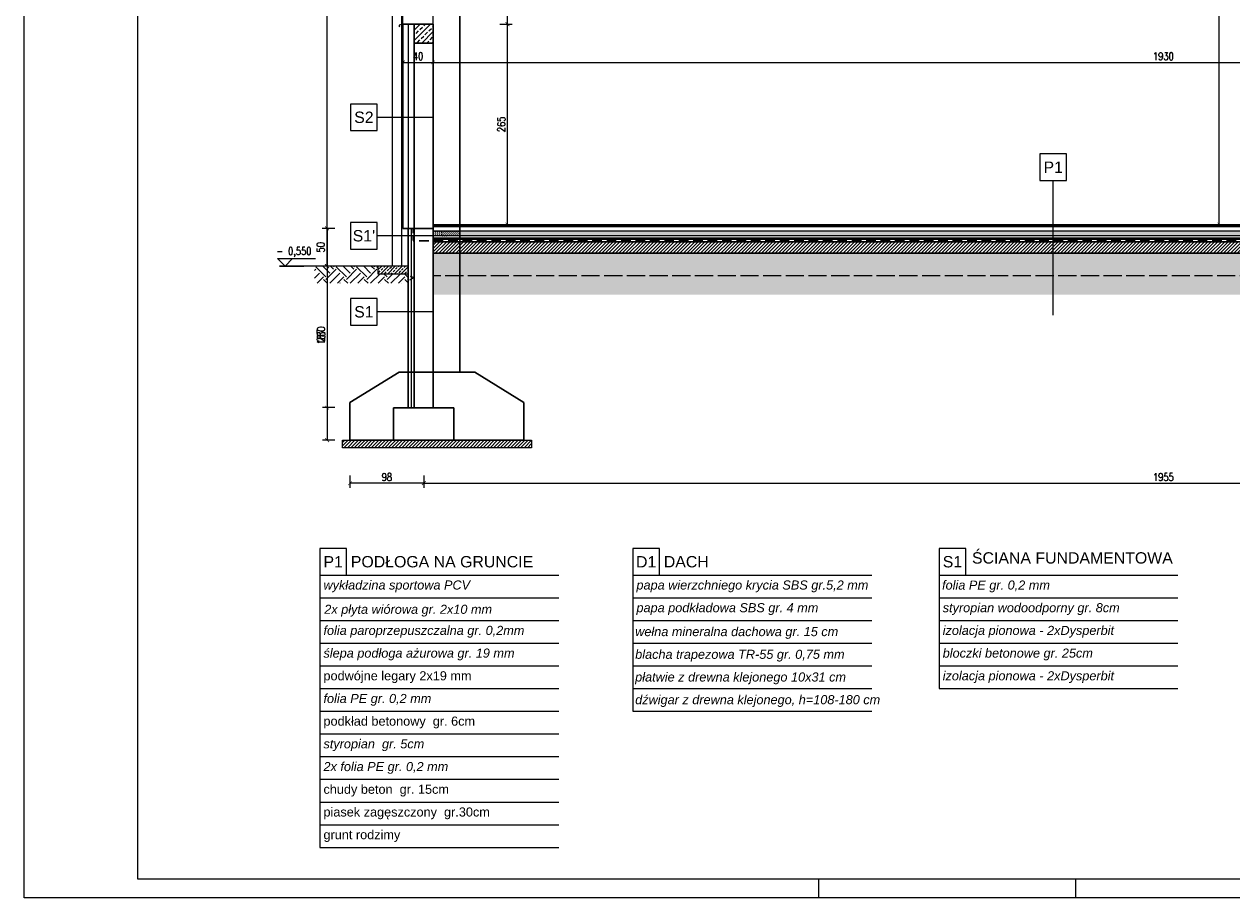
# Model space of a CAD drawing. Header units: millimetres. Extents: x 64838 to 107664, y -36848 to 0.
# Tile 33 of 109: x 72843 to 74439, y -35978 to -34823. Entities that reach past the tile are written whole.
import ezdxf
from ezdxf.enums import TextEntityAlignment as Align

# ---------------------------------------------------------------- set-up
doc = ezdxf.new("R2010")
doc.units = ezdxf.units.MM
for name, pattern in [('ACAD_ISO02W100', [15, 12, -3]), ('DASHED', [19.05, 12.7, -6.35]), ('DASHED2', [9.525, 6.35, -3.175])]:
    doc.linetypes.add(name, pattern=pattern)
doc.layers.get('Defpoints').update_dxf_attribs({"color": 30})
for name, color, linetype, lineweight in [('0.05', 74, 'Continuous', 5), ('izol term', 30, 'BATTING', 0), ('J wymiary', 1, 'Continuous', 9), ('kreskowanie', 250, 'Continuous', 9), ('OPIS', 7, 'Continuous', 5), ('sciany', 252, 'Continuous', 30), ('stolarka_okna', 144, 'Continuous', 0)]:
    doc.layers.add(name, color=color, linetype=linetype, lineweight=lineweight)
for name, color, linetype in [('A_Ściany', 7, 'Continuous'), ('e-cad_cienkie', 1, 'Continuous'), ('e-cad_opisy', 7, 'Continuous')]:
    doc.layers.add(name, color=color, linetype=linetype)
doc.layers.add('HATCH', color=7, linetype='Continuous', lineweight=5, true_color=0x6e6e6e)
doc.styles.add('e-cad_1', font='simplex.shx', dxfattribs={"width": 0.8})
doc.styles.get("Standard").update_dxf_attribs({"font": 'arial.ttf'})
doc.linetypes.add('BATTING', pattern='A,0.00254,-2.54,[134,ltypeshp.shx,S=2.54,R=0,X=-2.54,Y=0],-5.08,[134,ltypeshp.shx,S=2.54,R=180,X=2.54,Y=0],-2.54', length=10.16254)
doc.dimstyles.new('e-cad_1_50_[cm]', dxfattribs={"dimscale": 5, "dimtxt": 2, "dimasz": 1, "dimexe": 1.25, "dimexo": 0.625, "dimtad": 1, "dimdec": 0, "dimrnd": 0.1, "dimzin": 1, "dimtxsty": 'e-cad_1', "dimblk": 'ARCHTICK', "dimcen": 2.5, "dimclrd": 7, "dimclre": 7, "dimclrt": 7, "dimadec": 0, "dimazin": 0, "dimtfac": 1, "dimtmove": 1, "dimatfit": 3, "dimldrblk": 'OBLIQUE', "dimfxl": 2, "dimfxlon": 1, "dimarcsym": 0})
pattern_1 = [(45, (-9017.7256, -30430.6904), (0, 2.694076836), [1.905, -1.905])]
pattern_2 = [(45, (-9017.7256, -30430.6904), (-2.24506403, 2.24506403), [])]
pattern_3 = [(217.5, (-9017.7256, -30430.6904), (0.2400047, -7.34119856), [0, -5.7912, 0, -6.477, 0, -6.19125]), (187.5, (-9017.726, -30430.69), (-6.7428492, -10.7523765), [0, -3.1242, 0, -5.2197, 0, -2.00025]), (147.5, (-9013.0393, -30430.6904), (-11.86488555, -0.02155777), [0, -1.905, 0, -6.858, 0, -8.9535]), (137.5, (-9013.039, -30430.69), (-11.4533468, -3.3439398), [0, -0.9525, 0, -4.4958, 0, -5.1435])]

# ---------------------------------------------------------------- blocks, each defined once
blk = doc.blocks.new('A2_poziom')
at = {"ltscale": 0.8}
for p, q in [((210, 0), (210, 5)), ((278, 0), (278, 5))]:
    blk.add_line(p, q, dxfattribs=at)
for points in [[(0, 0), (0, 297), (25, 297), (25, 420), (594, 420), (594, 0)], [(30, 5), (589, 5), (589, 415), (30, 415)]]:
    blk.add_lwpolyline(points, close=True)
blk = doc.blocks.new('_ArchTick')
at = {"color": 0, "linetype": 'ByBlock', "const_width": 0.15}
blk.add_lwpolyline([(-0.5, -0.5), (0.5, 0.5)], dxfattribs=at)
blk = doc.blocks.new('*D521')
at = {"layer": 'Defpoints', "color": 0, "ltscale": 2}
for p in [(73371.6, -35329.2), (75326.5, -35329.8), (75326.5, -35429.7)]:
    blk.add_point(p, dxfattribs=at)
at = {"layer": 'J wymiary', "color": 7, "lineweight": -2, "ltscale": 2}
for p, q in [((73371.6, -35419.7), (73371.6, -35435.9)), ((73371.6, -35429.7), (75326.5, -35429.7)), ((75326.5, -35419.7), (75326.5, -35435.9))]:
    blk.add_line(p, q, dxfattribs=at)
at = {"layer": 'J wymiary', "color": 7, "lineweight": -2, "ltscale": 2, "xscale": 5, "yscale": 5, "zscale": 5, "rotation": 180}
blk.add_blockref('_ArchTick', (73371.6, -35429.7), dxfattribs=at)
at = {"layer": 'J wymiary', "color": 7, "lineweight": -2, "ltscale": 2, "xscale": 5, "yscale": 5, "zscale": 5}
blk.add_blockref('_ArchTick', (75326.5, -35429.7), dxfattribs=at)
at = {"layer": 'J wymiary', "color": 7, "ltscale": 2, "insert": (74349, -35421.6), "char_height": 10, "attachment_point": 5, "style": 'e-cad_1'}
blk.add_mtext('1955', dxfattribs=at)
blk = doc.blocks.new('_Oblique')
at = {"layer": 'kreskowanie', "color": 0, "lineweight": -2}
blk.add_line((-0.5, -0.5), (0.5, 0.5), dxfattribs=at)
blk = doc.blocks.new('*D523')
at = {"layer": 'Defpoints', "color": 0, "ltscale": 2}
for p in [(73274, -35329.8), (73371.5, -35329.8), (73274, -35429.7)]:
    blk.add_point(p, dxfattribs=at)
at = {"layer": 'J wymiary', "color": 7, "lineweight": -2, "ltscale": 2}
for p, q in [((73274, -35419.7), (73274, -35435.9)), ((73371.5, -35429.7), (73274, -35429.7)), ((73371.5, -35419.7), (73371.5, -35435.9))]:
    blk.add_line(p, q, dxfattribs=at)
at = {"layer": 'J wymiary', "color": 7, "lineweight": -2, "ltscale": 2, "xscale": 5, "yscale": 5, "zscale": 5, "rotation": 180}
blk.add_blockref('_ArchTick', (73274, -35429.7), dxfattribs=at)
at = {"layer": 'J wymiary', "color": 7, "lineweight": -2, "ltscale": 2, "xscale": 5, "yscale": 5, "zscale": 5}
blk.add_blockref('_ArchTick', (73371.5, -35429.7), dxfattribs=at)
at = {"layer": 'J wymiary', "color": 7, "ltscale": 2, "insert": (73322.8, -35421.6), "char_height": 10, "attachment_point": 5, "style": 'e-cad_1'}
blk.add_mtext('98', dxfattribs=at)
blk = doc.blocks.new('*D527')
at = {"layer": 'Defpoints', "color": 0, "ltscale": 2}
for p in [(74313.8, -34336.8), (74422.9, -34336.8), (74313.8, -35087.8)]:
    blk.add_point(p, dxfattribs=at)
at = {"layer": 'J wymiary', "color": 7, "lineweight": -2, "ltscale": 2}
for p, q in [((74412.9, -34336.8), (74429.1, -34336.8)), ((74422.9, -35087.8), (74422.9, -34336.8)), ((74412.9, -35087.8), (74429.1, -35087.8))]:
    blk.add_line(p, q, dxfattribs=at)
at = {"layer": 'J wymiary', "color": 7, "lineweight": -2, "ltscale": 2, "xscale": 5, "yscale": 5, "zscale": 5}
for p, rotation in [((74422.9, -34336.8), 90), ((74422.9, -35087.8), 270)]:
    blk.add_blockref('_ArchTick', p, dxfattribs=dict(at, rotation=rotation))
at = {"layer": 'J wymiary', "color": 7, "ltscale": 2, "insert": (74414.8, -34712.3), "char_height": 10, "attachment_point": 5, "rotation": 90, "style": 'e-cad_1'}
blk.add_mtext('751', dxfattribs=at)
blk = doc.blocks.new('*D533')
at = {"layer": 'Defpoints', "color": 0, "ltscale": 2}
for p in [(73384, -34822.8), (73482.2, -34822.8), (73419, -35087.8)]:
    blk.add_point(p, dxfattribs=at)
at = {"layer": 'J wymiary', "color": 7, "lineweight": -2, "ltscale": 2}
for p, q in [((73472.2, -34822.8), (73488.5, -34822.8)), ((73482.2, -35087.8), (73482.2, -34822.8)), ((73472.2, -35087.8), (73488.5, -35087.8))]:
    blk.add_line(p, q, dxfattribs=at)
at = {"layer": 'J wymiary', "color": 7, "lineweight": -2, "ltscale": 2, "xscale": 5, "yscale": 5, "zscale": 5}
for p, rotation in [((73482.2, -34822.8), 90), ((73482.2, -35087.8), 270)]:
    blk.add_blockref('_ArchTick', p, dxfattribs=dict(at, rotation=rotation))
at = {"layer": 'J wymiary', "color": 7, "ltscale": 2, "insert": (73474.1, -34955.3), "char_height": 10, "attachment_point": 5, "rotation": 90, "style": 'e-cad_1'}
blk.add_mtext('265', dxfattribs=at)
blk = doc.blocks.new('*D534')
at = {"layer": 'Defpoints', "color": 0, "ltscale": 2}
for p in [(73375.7, -34472.8), (73482.2, -34472.8), (73384, -34822.8)]:
    blk.add_point(p, dxfattribs=at)
at = {"layer": 'J wymiary', "color": 7, "lineweight": -2, "ltscale": 2}
for p, q in [((73472.2, -34472.8), (73488.5, -34472.8)), ((73482.2, -34822.8), (73482.2, -34472.8)), ((73472.2, -34822.8), (73488.5, -34822.8))]:
    blk.add_line(p, q, dxfattribs=at)
at = {"layer": 'J wymiary', "color": 7, "lineweight": -2, "ltscale": 2, "xscale": 5, "yscale": 5, "zscale": 5}
for p, rotation in [((73482.2, -34472.8), 90), ((73482.2, -34822.8), 270)]:
    blk.add_blockref('_ArchTick', p, dxfattribs=dict(at, rotation=rotation))
at = {"layer": 'J wymiary', "color": 7, "ltscale": 2, "insert": (73474.1, -34647.8), "char_height": 10, "attachment_point": 5, "rotation": 90, "style": 'e-cad_1'}
blk.add_mtext('350', dxfattribs=at)
blk = doc.blocks.new('*D538')
at = {"layer": 'Defpoints', "color": 0, "ltscale": 2}
for p in [(73344, -35092.8), (73243.4, -35142.8), (73341.6, -35142.8)]:
    blk.add_point(p, dxfattribs=at)
at = {"layer": 'J wymiary', "color": 7, "lineweight": -2, "ltscale": 2}
for p, q in [((73253.4, -35092.8), (73237.2, -35092.8)), ((73243.4, -35092.8), (73243.4, -35142.8)), ((73253.4, -35142.8), (73237.2, -35142.8))]:
    blk.add_line(p, q, dxfattribs=at)
at = {"layer": 'J wymiary', "color": 7, "lineweight": -2, "ltscale": 2, "xscale": 5, "yscale": 5, "zscale": 5}
for p, rotation in [((73243.4, -35092.8), 90), ((73243.4, -35142.8), 270)]:
    blk.add_blockref('_ArchTick', p, dxfattribs=dict(at, rotation=rotation))
at = {"layer": 'J wymiary', "color": 7, "ltscale": 2, "insert": (73235.3, -35117.8), "char_height": 10, "attachment_point": 5, "rotation": 90, "style": 'e-cad_1'}
blk.add_mtext('50', dxfattribs=at)
blk = doc.blocks.new('*D539')
at = {"layer": 'Defpoints', "color": 0, "ltscale": 2}
for p in [(73243.9, -34233.6), (73294, -34233.6), (73344, -35092.8)]:
    blk.add_point(p, dxfattribs=at)
at = {"layer": 'J wymiary', "color": 7, "lineweight": -2, "ltscale": 2}
for p, q in [((73253.9, -34233.6), (73237.7, -34233.6)), ((73243.9, -35092.8), (73243.9, -34233.6)), ((73253.9, -35092.8), (73237.7, -35092.8))]:
    blk.add_line(p, q, dxfattribs=at)
at = {"layer": 'J wymiary', "color": 7, "lineweight": -2, "ltscale": 2, "xscale": 5, "yscale": 5, "zscale": 5}
for p, rotation in [((73243.9, -34233.6), 90), ((73243.9, -35092.8), 270)]:
    blk.add_blockref('_ArchTick', p, dxfattribs=dict(at, rotation=rotation))
at = {"layer": 'J wymiary', "color": 7, "ltscale": 2, "insert": (73235.8, -34663.2), "char_height": 10, "attachment_point": 5, "rotation": 90, "style": 'e-cad_1'}
blk.add_mtext('859', dxfattribs=at)
blk = doc.blocks.new('*D544')
at = {"layer": 'Defpoints', "color": 0, "ltscale": 2}
for p in [(73344, -34888.7), (73384, -34873.4), (73384, -34888.7)]:
    blk.add_point(p, dxfattribs=at)
at = {"layer": 'J wymiary', "color": 7, "lineweight": -2, "ltscale": 2}
for p, q in [((73344, -34883.4), (73344, -34867.2)), ((73384, -34883.4), (73384, -34867.2)), ((73344, -34873.4), (73384, -34873.4))]:
    blk.add_line(p, q, dxfattribs=at)
at = {"layer": 'J wymiary', "color": 7, "lineweight": -2, "ltscale": 2, "xscale": 5, "yscale": 5, "zscale": 5, "rotation": 180}
blk.add_blockref('_ArchTick', (73344, -34873.4), dxfattribs=at)
at = {"layer": 'J wymiary', "color": 7, "lineweight": -2, "ltscale": 2, "xscale": 5, "yscale": 5, "zscale": 5}
blk.add_blockref('_ArchTick', (73384, -34873.4), dxfattribs=at)
at = {"layer": 'J wymiary', "color": 7, "ltscale": 2, "insert": (73364, -34865.3), "char_height": 10, "attachment_point": 5, "style": 'e-cad_1'}
blk.add_mtext('40', dxfattribs=at)
blk = doc.blocks.new('*D545')
at = {"layer": 'Defpoints', "color": 0, "ltscale": 2}
for p in [(73384, -34888.7), (75314, -34873.4), (75314, -34902.3)]:
    blk.add_point(p, dxfattribs=at)
at = {"layer": 'J wymiary', "color": 7, "lineweight": -2, "ltscale": 2}
for p, q in [((73384, -34883.4), (73384, -34867.2)), ((75314, -34883.4), (75314, -34867.2)), ((73384, -34873.4), (75314, -34873.4))]:
    blk.add_line(p, q, dxfattribs=at)
at = {"layer": 'J wymiary', "color": 7, "lineweight": -2, "ltscale": 2, "xscale": 5, "yscale": 5, "zscale": 5, "rotation": 180}
blk.add_blockref('_ArchTick', (73384, -34873.4), dxfattribs=at)
at = {"layer": 'J wymiary', "color": 7, "lineweight": -2, "ltscale": 2, "xscale": 5, "yscale": 5, "zscale": 5}
blk.add_blockref('_ArchTick', (75314, -34873.4), dxfattribs=at)
at = {"layer": 'J wymiary', "color": 7, "ltscale": 2, "insert": (74349, -34865.3), "char_height": 10, "attachment_point": 5, "style": 'e-cad_1'}
blk.add_mtext('1930', dxfattribs=at)
blk = doc.blocks.new('*D606')
at = {"layer": 'Defpoints', "color": 0, "ltscale": 2}
for p in [(73351, -35142.8), (73243.9, -35329.8), (73351, -35329.8)]:
    blk.add_point(p, dxfattribs=at)
at = {"layer": 'J wymiary', "color": 7, "lineweight": -2, "ltscale": 2}
for p, q in [((73253.9, -35142.8), (73237.7, -35142.8)), ((73243.9, -35142.8), (73243.9, -35329.8)), ((73253.9, -35329.8), (73237.7, -35329.8))]:
    blk.add_line(p, q, dxfattribs=at)
at = {"layer": 'J wymiary', "color": 7, "lineweight": -2, "ltscale": 2, "xscale": 5, "yscale": 5, "zscale": 5}
for p, rotation in [((73243.9, -35142.8), 90), ((73243.9, -35329.8), 270)]:
    blk.add_blockref('_ArchTick', p, dxfattribs=dict(at, rotation=rotation))
at = {"layer": 'J wymiary', "color": 7, "ltscale": 2, "insert": (73235.8, -35236.3), "char_height": 10, "attachment_point": 5, "rotation": 90, "style": 'e-cad_1'}
blk.add_mtext('187', dxfattribs=at)
blk = doc.blocks.new('*D607')
at = {"layer": 'Defpoints', "color": 0, "ltscale": 2}
for p in [(73351, -35092.8), (73243.9, -35372.8), (73355.7, -35372.8)]:
    blk.add_point(p, dxfattribs=at)
at = {"layer": 'J wymiary', "color": 7, "lineweight": -2, "ltscale": 2}
for p, q in [((73253.9, -35092.8), (73237.7, -35092.8)), ((73243.9, -35092.8), (73243.9, -35372.8)), ((73253.9, -35372.8), (73237.7, -35372.8))]:
    blk.add_line(p, q, dxfattribs=at)
at = {"layer": 'J wymiary', "color": 7, "lineweight": -2, "ltscale": 2, "xscale": 5, "yscale": 5, "zscale": 5}
for p, rotation in [((73243.9, -35092.8), 90), ((73243.9, -35372.8), 270)]:
    blk.add_blockref('_ArchTick', p, dxfattribs=dict(at, rotation=rotation))
at = {"layer": 'J wymiary', "color": 7, "ltscale": 2, "insert": (73235.8, -35232.8), "char_height": 10, "attachment_point": 5, "rotation": 90, "style": 'e-cad_1'}
blk.add_mtext('280', dxfattribs=at)
blk = doc.blocks.new('e-cad_kota_3')
blk.add_line((-2, 2), (8, 2))
blk.add_lwpolyline([(-2, 2), (0, 0), (2, 2)])
at = {"style": 'e-cad_1', "width": 0.8}
blk.add_attdef('ZNAK', text='', height=2, dxfattribs=at).set_placement((-0.5, 3), align=Align.RIGHT)
blk.add_attdef('RZEDNA', (0.8, 3), '', height=2, dxfattribs=at)

msp = doc.modelspace()

# ---------------------------------------------------------------- hatches: boundary and pattern name
at = {"layer": 'A_Ściany'}
h = msp.add_hatch(dxfattribs=at)
h.set_pattern_fill('ANSI33', color=256, scale=1.5, style=0)
h.set_pattern_definition([(45, (66641.343, -6592.8125), (-6.735192, 6.735192), []), (45, (66648.078, -6592.8125), (-6.735192, 6.735192), [4.7625, -2.38125])])
h.paths.add_polyline_path([(73384, -34822.84), (73371.5, -34822.84), (73371.5, -34847.84), (73384, -34847.84)])
h.paths.add_polyline_path([(73371.5, -34822.84), (73359, -34822.84), (73359, -34847.84), (73371.5, -34847.84)])
at = {"layer": 'HATCH'}
h = msp.add_hatch(dxfattribs=at)
h.set_pattern_fill('DASH', color=256, scale=0.6, angle=45, style=0)
h.set_pattern_definition([(45, (8146.9134, 0), (0, 2.694076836), [1.905, -1.905])])
h.paths.add_polyline_path([(73384, -35096.64), (73384, -35102.64), (73419, -35102.64), (73419, -35096.64)])
h = msp.add_hatch(dxfattribs=at)
h.set_pattern_fill('ANSI31', color=256, style=0)
h.set_pattern_definition(pattern_2)
h.paths.add_polyline_path([(73419, -35110.64), (73389, -35110.64), (73389, -35125.64), (73419, -35125.64)])
h.paths.add_polyline_path([(73389, -35110.64), (73384, -35110.64), (73384, -35125.64), (73389, -35125.64)])
h.paths.add_polyline_path([(73854, -35110.64), (73419, -35110.64), (73419, -35125.64), (73854, -35125.64)])
h = msp.add_hatch(dxfattribs=at)
h.set_pattern_fill('DASH', color=256, scale=0.6, angle=45, style=0)
h.set_pattern_definition(pattern_1)
h.paths.add_polyline_path([(73854, -35102.64), (73854, -35096.64), (73419, -35096.64), (73419, -35102.64)])
h = msp.add_hatch(dxfattribs=at)
h.set_pattern_fill('DASH', color=256, scale=0.6, angle=45, style=0)
h.set_pattern_definition([(45, (66641.3426, -6207.8125), (2e-16, 2.69407684), [1.905, -1.905])])
h.paths.add_polyline_path([(73884, -35096.64), (73854, -35096.64), (73854, -35102.64), (73884, -35102.64)])
h.paths.add_polyline_path([(74334, -35096.64), (73884, -35096.64), (73884, -35102.64), (74334, -35102.64)])
h = msp.add_hatch(dxfattribs=at)
h.set_pattern_fill('ANSI31', color=256, style=0)
h.set_pattern_definition(pattern_2)
h.paths.add_polyline_path([(73884, -35110.64), (73854, -35110.64), (73854, -35125.64), (73884, -35125.64)])
h.paths.add_polyline_path([(74334, -35110.64), (73884, -35110.64), (73884, -35125.64), (74334, -35125.64)])
h = msp.add_hatch(dxfattribs=at)
h.set_pattern_fill('DASH', color=256, scale=0.6, angle=45, style=0)
h.set_pattern_definition(pattern_1)
h.paths.add_polyline_path([(74364, -35096.64), (74334, -35096.64), (74334, -35102.64), (74364, -35102.64)])
h.paths.add_polyline_path([(74436.94, -35096.64), (74364, -35096.64), (74364, -35102.64), (74436.94, -35102.64)])
h.paths.add_polyline_path([(74814, -35096.64), (74436.94, -35096.64), (74436.94, -35102.64), (74814, -35102.64)])
h = msp.add_hatch(dxfattribs=at)
h.set_pattern_fill('ANSI31', color=256, style=0)
h.set_pattern_definition(pattern_2)
h.paths.add_polyline_path([(74364, -35110.64), (74334, -35110.64), (74334, -35125.64), (74364, -35125.64)])
h.paths.add_polyline_path([(74436.94, -35110.64), (74364, -35110.64), (74364, -35125.64), (74436.94, -35125.64)])
h.paths.add_polyline_path([(74814, -35110.64), (74436.94, -35110.64), (74436.94, -35125.64), (74814, -35125.64)])
h.paths.add_polyline_path([(74844, -35110.64), (74814, -35110.64), (74814, -35125.64), (74844, -35125.64)])
h.paths.add_polyline_path([(75279, -35110.64), (74844, -35110.64), (74844, -35125.64), (75279, -35125.64)])
h.paths.add_polyline_path([(75309, -35110.64), (75279, -35110.64), (75279, -35125.64), (75309, -35125.64)])
h.paths.add_polyline_path([(75314, -35110.64), (75309, -35110.64), (75309, -35125.64), (75314, -35125.64)])
h = msp.add_hatch(dxfattribs=at)
h.set_pattern_fill('AR-SAND', color=256, scale=0.15, angle=180)
h.set_pattern_definition(pattern_3)
h.paths.add_polyline_path([(73389, -35125.64), (73384, -35125.64), (73384, -35143.42), (73389, -35145.45)])
h.paths.add_polyline_path([(73389, -35145.45), (73384, -35143.42), (73384, -35155.64), (73389, -35155.64)])
h.paths.add_polyline_path([(73389, -35145.45), (73389, -35155.64), (73414.08, -35155.64)], flags=17)
h.paths.add_polyline_path([(73419, -35125.64), (73389, -35125.64), (73389, -35145.45), (73414.08, -35155.64), (73419, -35155.64)])
h.paths.add_polyline_path([(73854, -35125.64), (73419, -35125.64), (73419, -35155.64), (73854, -35155.64)])
h.paths.add_polyline_path([(73453.47, -35150.5), (73537.39, -35150.5), (73537.39, -35168.41), (73453.47, -35168.41)], flags=9)
h = msp.add_hatch(dxfattribs=at)
h.set_pattern_fill('AR-SAND', color=256, scale=0.15, angle=180)
h.set_pattern_definition(pattern_3)
h.paths.add_polyline_path([(73884, -35125.64), (73854, -35125.64), (73854, -35155.64), (73884, -35155.64)])
h.paths.add_polyline_path([(74334, -35125.64), (73884, -35125.64), (73884, -35155.64), (74334, -35155.64)])
h = msp.add_hatch(dxfattribs=at)
h.set_pattern_fill('AR-SAND', color=256, scale=0.15, angle=180)
h.set_pattern_definition(pattern_3)
h.paths.add_polyline_path([(74364, -35125.64), (74334, -35125.64), (74334, -35155.64), (74364, -35155.64)])
h.paths.add_polyline_path([(74436.94, -35125.64), (74364, -35125.64), (74364, -35155.64), (74436.94, -35155.64)])
h.paths.add_polyline_path([(74814, -35125.64), (74436.94, -35125.64), (74436.94, -35155.64), (74814, -35155.64)])
at = {"layer": 'HATCH', "linetype": 'DASHED2'}
h = msp.add_hatch(dxfattribs=at)
h.set_pattern_fill('ANSI31', color=256)
h.set_pattern_definition([(45, (-10937.7256, -30430.6904), (-2.24506403, 2.24506403), [])])
h.paths.add_polyline_path([(73264, -35382.84), (73264, -35372.84), (73274, -35372.84), (73366.5, -35372.84), (73446.5, -35372.84), (73504, -35372.84), (73514, -35372.84), (73514, -35382.84)])
at = {"layer": 'kreskowanie'}
h = msp.add_hatch(dxfattribs=at)
h.set_pattern_fill('EARTH', color=256, scale=2, angle=135, style=0)
h.set_pattern_definition([(135, (-9017.726, -30430.69), (-17.9605122, 2e-15), [12.7, -12.7]), (135, (-9021.093, -30434.058), (-17.9605122, 2e-15), [12.7, -12.7]), (135, (-9024.461, -30437.426), (-17.9605122, 2e-15), [12.7, -12.7]), (225, (-9026.706, -30437.426), (-4e-15, -17.9605122), [12.7, -12.7]), (225, (-9030.073, -30434.058), (-4e-15, -17.9605122), [12.7, -12.7]), (225, (-9033.441, -30430.69), (-4e-15, -17.9605122), [12.7, -12.7])])
h.paths.add_polyline_path([(73419, -35180.64), (75279, -35180.64), (75279, -35155.64), (73419, -35155.64)])
h.paths.add_polyline_path([(75279, -35180.64), (75314, -35180.64), (75314, -35155.64), (75279, -35155.64)])
h.paths.add_polyline_path([(73384, -35180.64), (73419, -35180.64), (73419, -35155.64), (73384, -35155.64)])
at = {"layer": 'OPIS'}
h = msp.add_hatch(dxfattribs=at)
h.set_pattern_fill('EARTH', color=256, scale=3, angle=45, style=0)
h.set_pattern_definition([(45, (50137.217, -17551.213), (2e-15, 26.940768), [19.05, -19.05]), (45, (50132.165, -17546.161), (2e-15, 26.940768), [19.05, -19.05]), (45, (50127.114, -17541.11), (2e-15, 26.940768), [19.05, -19.05]), (135, (50127.114, -17537.742), (-26.940768, 2e-15), [19.05, -19.05]), (135, (50132.165, -17532.69), (-26.940768, 2e-15), [19.05, -19.05]), (135, (50137.217, -17527.64), (-26.940768, 2e-15), [19.05, -19.05])])
h.paths.add_polyline_path([(73227.37, -35165.46), (73351, -35165.46), (73351, -35152.84), (73311, -35152.84), (73311, -35142.84), (73227.37, -35142.84)])
h = msp.add_hatch(dxfattribs=at)
h.set_pattern_fill('ANSI33', color=256, style=0)
h.set_pattern_definition([(45, (50137.2166, -17551.2127), (-4.490128, 4.490128), []), (45, (50141.707, -17551.2127), (-4.490128, 4.490128), [3.175, -1.5875])])
h.paths.add_polyline_path([(73351, -35142.84), (73311, -35142.84), (73311, -35152.84), (73351, -35152.84)])

# ---------------------------------------------------------------- linework, layer by layer
at = {"layer": '0.05', "linetype": 'ACAD_ISO02W100', "ltscale": 2}
msp.add_line((75314, -35155.64), (73384, -35155.64), dxfattribs=at)
at = {"layer": 'A_Ściany'}
for p, q in [((73344, -34822.84), (73384, -34822.84)), ((73384, -35087.84), (75314, -35087.84)), ((73384, -35088.54), (75314, -35088.54)), ((73384, -35090.54), (75314, -35090.54)), ((75314, -35096.64), (73384, -35096.64)), ((75314, -35102.64), (73384, -35102.64)), ((75314, -35107.64), (73384, -35107.64)), ((73331.5, -35329.84), (73411.5, -35329.84))]:
    msp.add_line(p, q, dxfattribs=at)
at = {"layer": 'A_Ściany', "linetype": 'DASHED', "lineweight": 30, "ltscale": 0.5}
msp.add_line((73357.5, -35092.84), (73357.5, -35109.14), dxfattribs=at)
at = {"layer": 'A_Ściany', "linetype": 'DASHED', "lineweight": 30}
msp.add_line((75340.5, -35109.14), (73357.5, -35109.14), dxfattribs=at)
at = {"layer": 'e-cad_cienkie', "ltscale": 2}
msp.add_line((73180.76, -35142.84), (73213.26, -35142.84), dxfattribs=at)
at = {"layer": 'izol term', "linetype": 'BATTING', "ltscale": 0.65}
msp.add_line((73351.5, -35092.84), (73351.5, -34822.84), dxfattribs=at)
at = {"layer": 'izol term', "linetype": 'BATTING', "ltscale": 0.4}
msp.add_line((73355, -35092.84), (73355, -35329.84), dxfattribs=at)
at = {"layer": 'izol term', "linetype": 'BATTING', "ltscale": 0.2}
msp.add_line((73384, -35105.14), (75314, -35105.14), dxfattribs=at)
at = {"layer": 'OPIS'}
for p, q in [((73329.93, -34275.67), (73329.93, -35142.84)), ((73341.93, -34268.36), (73341.93, -35142.84)), ((73344.93, -34822.84), (73339.2, -34824.16)), ((73339.2, -34824.16), (73339.2, -34826.33)), ((73339.2, -34826.33), (73339.95, -34825.32)), ((73351, -35142.84), (73180.76, -35142.84)), ((73311, -35142.84), (73311, -35152.84)), ((73311, -35152.84), (73351, -35152.84)), ((73359, -35157.89), (73352.51, -35161.28)), ((73353.42, -35155.9), (73359, -35157.89))]:
    msp.add_line(p, q, dxfattribs=at)
at = {"layer": 'OPIS', "ltscale": 50}
for p, q in [((73384, -34946.07), (73309.93, -34946.07)), ((74203.42, -35207.72), (74203.42, -35029.44, 0)), ((73384, -35102.67), (73309.93, -35102.67)), ((73384, -35203.22), (73309.93, -35203.22)), ((73234.36, -35516.07, 0), (73234.36, -35911.13, 0)), ((73647.97, -35516.07, 0), (73647.97, -35731.07, 0)), ((74052.71, -35516.07, 0), (74052.71, -35701.07, 0)), ((73234.36, -35551.07, 0), (73549.88, -35551.07, 0)), ((73647.97, -35551.07, 0), (73963.49, -35551.07, 0)), ((74052.71, -35551.07, 0), (74368.22, -35551.07, 0)), ((73234.36, -35581.07, 0), (73549.88, -35581.07, 0)), ((73647.97, -35581.07, 0), (73963.49, -35581.07, 0)), ((74052.71, -35581.07, 0), (74368.22, -35581.07, 0)), ((73234.36, -35611.07, 0), (73549.88, -35611.07, 0)), ((73234.36, -35611.07, 0), (73549.88, -35611.07, 0)), ((73647.97, -35611.07, 0), (73963.49, -35611.07, 0)), ((74052.71, -35611.07, 0), (74368.22, -35611.07, 0)), ((73234.36, -35641.07, 0), (73549.88, -35641.07, 0)), ((73647.97, -35641.07, 0), (73963.49, -35641.07, 0)), ((74052.71, -35641.07, 0), (74368.22, -35641.07, 0)), ((73234.36, -35671.07, 0), (73549.88, -35671.07, 0)), ((73647.97, -35671.07, 0), (73963.49, -35671.07, 0)), ((74052.71, -35671.07, 0), (74368.22, -35671.07, 0)), ((73234.36, -35701.07, 0), (73549.88, -35701.07, 0)), ((73647.97, -35701.07, 0), (73963.49, -35701.07, 0)), ((74052.71, -35701.07, 0), (74368.22, -35701.07, 0)), ((73234.36, -35731.07, 0), (73549.88, -35731.07, 0)), ((73647.97, -35731.07, 0), (73963.49, -35731.07, 0)), ((73234.36, -35761.07, 0), (73549.88, -35761.07, 0)), ((73234.36, -35791.07, 0), (73549.88, -35791.07, 0)), ((73234.36, -35821.07, 0), (73549.88, -35821.07, 0)), ((73234.36, -35851.13, 0), (73549.88, -35851.13, 0)), ((73234.36, -35881.13, 0), (73549.88, -35881.13, 0)), ((73234.36, -35911.13, 0), (73549.88, -35911.13, 0))]:
    msp.add_line(p, q, dxfattribs=at)
for points in [[(73274.93, -34963.57), (73309.93, -34963.57), (73309.93, -34928.57), (73274.93, -34928.57)], [(73274.93, -35120.17), (73309.93, -35120.17), (73309.93, -35085.17), (73274.93, -35085.17)], [(73274.93, -35220.72), (73309.93, -35220.72), (73309.93, -35185.72), (73274.93, -35185.72)]]:
    msp.add_lwpolyline(points, close=True, dxfattribs=at)
at = {"layer": 'OPIS', "ltscale": 50, "elevation": 0}
for points in [[(74185.92, -35029.44), (74220.92, -35029.44), (74220.92, -34994.44), (74185.92, -34994.44)], [(73234.36, -35551.07), (73269.36, -35551.07), (73269.36, -35516.07), (73234.36, -35516.07)], [(73647.97, -35551.07), (73682.97, -35551.07), (73682.97, -35516.07), (73647.97, -35516.07)], [(74052.71, -35551.07), (74087.71, -35551.07), (74087.71, -35516.07), (74052.71, -35516.07)]]:
    msp.add_lwpolyline(points, close=True, dxfattribs=at)
at = {"layer": 'OPIS', "ltscale": 4}
msp.add_lwpolyline([(73264, -35372.84), (73514, -35372.84), (73514, -35382.84), (73264, -35382.84)], close=True, dxfattribs=at)
at = {"layer": 'sciany'}
for p, q in [((73419, -35282.84), (73419, -34336.84)), ((73344, -35092.84), (73344, -34822.84)), ((73344, -34822.84), (73384, -34822.84)), ((73359, -35329.84), (73359, -34822.84)), ((73359, -34822.84), (73384, -34822.84)), ((73384, -35329.84), (73384, -34822.84)), ((73359, -34847.84), (73384, -34847.84)), ((73344, -35092.84), (73359, -35092.84)), ((73351, -35092.84), (73351, -35329.84)), ((73359, -35092.84), (73384, -35092.84)), ((75314, -35110.64), (73384, -35110.64)), ((75314, -35125.64), (73384, -35125.64)), ((73339, -35282.84), (73274, -35322.84)), ((73339, -35282.84), (73419, -35282.84)), ((73419, -35282.84), (73439, -35282.84)), ((73439, -35282.84), (73504, -35322.84)), ((73274, -35322.84), (73274, -35372.84)), ((73331.5, -35329.84), (73411.5, -35329.84)), ((73331.5, -35329.84), (73331.5, -35372.84)), ((73411.5, -35329.84), (73411.5, -35372.84)), ((73504, -35372.84), (73504, -35322.84)), ((73274, -35372.84), (73504, -35372.84)), ((73274, -35372.84), (73314, -35372.84))]:
    msp.add_line(p, q, dxfattribs=at)
at = {"layer": 'stolarka_okna'}
for p, q in [((73344, -34822.84), (73344, -34472.84)), ((73384, -34822.84), (73384, -34472.84))]:
    msp.add_line(p, q, dxfattribs=at)

# ---------------------------------------------------------------- block references
at = {"layer": 'e-cad_opisy', "ltscale": 2, "xscale": 5, "yscale": 5, "zscale": 5}
msp.add_blockref('A2_poziom', (72843.45, -35977.82), dxfattribs=at)
msp.add_blockref('e-cad_kota_3', (73188.26, -35142.84), dxfattribs=at).add_auto_attribs({'RZEDNA': '0,550', 'ZNAK': '-'})

# ---------------------------------------------------------------- texts
at = {"layer": 'OPIS', "linetype": 'Continuous', "char_height": 15, "width": 21.2111, "attachment_point": 5}
for s, insert in [('\\A1;S2', (73292.43, -34946.07)), ('\\A1;P1', (74203.42, -35011.94, 0)), ("\\A1;S1'", (73292.43, -35102.67)), ('\\A1;S1', (73292.43, -35203.22))]:
    msp.add_mtext(s, dxfattribs=dict(at, insert=insert))
at = {"layer": 'OPIS', "ltscale": 50, "char_height": 15}
for s, insert, width, attachment_point in [('\\A1;P1', (73251.86, -35533.57, 0), 21.2111, 5), ('\\A1; PODŁOGA NA GRUNCIE', (73269.36, -35533.57, 0), 392.9597, 4), ('\\A1;D1', (73665.47, -35533.57, 0), 21.2111, 5), ('\\A1; DACH', (73682.97, -35533.57, 0), 345.7775, 4), ('\\A1;{\\fArial|b0|i0|c238|p34;S1}', (74070.21, -35533.57, 0), 21.2111, 5), ('\\A1; ŚCIANA FUNDAMENTOWA', (74090.21, -35528.56, 0), 335.5807, 4)]:
    msp.add_mtext(s, dxfattribs=dict(at, insert=insert, width=width, attachment_point=attachment_point))
at = {"layer": 'OPIS', "char_height": 12, "attachment_point": 4}
for s, insert, width in [('\\pxsm1.5,ql;{\\fArial|b0|i1|c238|p34; wykładzina sportowa PCV}', (73234.36, -35566.07, 0), 304.79), ('\\pxsm1.5,ql;{\\fArial|b0|i1|c238|p34; papa wierzchniego krycia SBS gr.5,2 mm}', (73647.97, -35566.07, 0), 390.7993), ('\\pxsm1.5,ql;{\\fArial|b0|i1|c238|p34; folia PE gr. 0,2 mm}', (74051.87, -35566.13, 0), 390.7993), ('\\pxsm1,ql;{\\fArial|b0|i1|c238|p34;2x płyta wiórowa gr. 2x10 mm}', (73240.09, -35598.16, 0), 302.0962), ('\\pxsm1.5,ql;{\\fArial|b0|i1|c238|p34; papa podkładowa SBS gr. 4 mm}', (73647.97, -35596.07, 0), 390.7993), ('\\pxsm1.5,ql;{\\fArial|b0|i1|c238|p34; styropian wodoodporny gr. 8cm}', (74052.71, -35596.07, 0), 390.7993), ('\\pxsm1.5,ql;{\\fArial|b0|i1|c238|p34; folia paroprzepuszczalna gr. 0,2mm}', (73234.36, -35626.07, 0), 1175.5753), ('\\pxsm1.5,ql;{\\fArial|b0|i1|c238|p34;wełna mineralna dachowa gr. 15 cm}', (73650.96, -35627.66, 0), 390.7993), ('\\pxsm1.5,ql;{\\fArial|b0|i1|c238|p34; izolacja pionowa - 2xDysperbit}', (74052.71, -35626.07, 0), 390.7993), ('\\pxsm1.5,ql;{\\fArial|b0|i1|c238|p34; ślepa podłoga ażurowa gr. 19 mm}', (73234.36, -35656.07, 0), 907.9862), ('\\pxsm1.5,ql;{\\fArial|b0|i1|c238|p34;blacha trapezowa TR-55 gr. 0,75 mm}', (73650.96, -35657.66, 0), 390.7993), ('\\pxsm1.5,ql;{\\fArial|b0|i1|c238|p34; bloczki betonowe gr. 25cm}', (74052.71, -35656.07, 0), 390.7993), ('\\pxsm1.5,ql; podwójne legary 2x19 mm ', (73234.36, -35686.07, 0), 987.4833), ('\\pxsm1.5,ql;{\\fArial|b0|i1|c238|p34;płatwie z drewna klejonego 10x31 cm}', (73650.96, -35687.66, 0), 390.7993), ('\\pxsm1.5,ql;{\\fArial|b0|i1|c238|p34; izolacja pionowa - 2xDysperbit}', (74052.71, -35686.07, 0), 390.7993), ('\\pxsm1.5,ql;{\\fArial|b0|i1|c238|p34; folia PE gr. 0,2 mm}', (73234.36, -35716.07, 0), 390.7993), ('\\pxsm1.5,ql;{\\fArial|b0|i1|c238|p34;dźwigar z drewna klejonego, h=108-180 cm}', (73650.96, -35717.66, 0), 390.7993), ('\\pxsm1.5,ql; podkład betonowy  gr. 6cm', (73234.36, -35746.01, 0), 987.4833), ('\\pxsm1.5,ql;{\\fArial|b0|i1|c238|p34; styropian  gr. 5cm}', (73234.36, -35776.02, 0), 390.7993), ('\\pxsm1.5,ql;{\\fArial|b0|i1|c238|p34; 2x folia PE gr. 0,2 mm}', (73234.36, -35806.07, 0), 390.7993), ('\\pxsm1.5,ql; chudy beton  gr. 15cm', (73234.36, -35836.07, 0), 987.4833), ('\\pxsm1.5,ql; piasek zagęszczony  gr.30cm', (73234.36, -35866.13, 0), 1175.5753), (' grunt rodzimy', (73234.36, -35896.13, 0), 794.4161)]:
    msp.add_mtext(s, dxfattribs=dict(at, insert=insert, width=width))

# ---------------------------------------------------------------- dimensions: what is measured, and where the dimension line sits
at = {"layer": 'J wymiary', "ltscale": 2}
for base, p1, p2, picture, middle in [((73243.93, -34233.57), (73344, -35092.84), (73294, -34233.57), '*D539', (73235.81, -34663.21)), ((74422.9, -34336.84), (74313.81, -35087.84), (74313.81, -34336.84), '*D527', (74414.77, -34712.34)), ((73482.24, -34472.84), (73384, -34822.84), (73375.66, -34472.84), '*D534', (73474.11, -34647.84)), ((73482.24, -34822.84), (73419, -35087.84), (73384, -34822.84), '*D533', (73474.11, -34955.34)), ((73243.41, -35142.84), (73344, -35092.84), (73341.61, -35142.84), '*D538', (73235.29, -35117.84)), ((73243.93, -35372.84), (73351, -35092.84), (73355.69, -35372.84), '*D607', (73235.81, -35232.84)), ((73243.93, -35329.84), (73351, -35142.84), (73351, -35329.84), '*D606', (73235.81, -35236.34))]:
    dim = msp.add_linear_dim(base=base, p1=p1, p2=p2, angle=90, dimstyle='e-cad_1_50_[cm]', dxfattribs=at)
    dim.commit()
    dim.dimension.update_dxf_attribs({"geometry": picture, "text_midpoint": middle})
for base, p1, p2, picture, middle in [((73384, -34873.41), (73344, -34888.73), (73384, -34888.73), '*D544', (73364, -34865.28)), ((75314, -34873.41), (73384, -34888.73), (75314, -34902.33), '*D545', (74349, -34865.28)), ((73274.0031, -35429.6753), (73371.5035, -35329.8448), (73274.0031, -35329.8448), '*D523', (73322.7533, -35421.5503)), ((75326.5, -35429.68), (73371.58, -35329.19), (75326.5, -35329.84), '*D521', (74349.04, -35421.55))]:
    dim = msp.add_linear_dim(base=base, p1=p1, p2=p2, dimstyle='e-cad_1_50_[cm]', dxfattribs=at)
    dim.commit()
    dim.dimension.update_dxf_attribs({"geometry": picture, "text_midpoint": middle})

doc.saveas('drawing.dxf')
